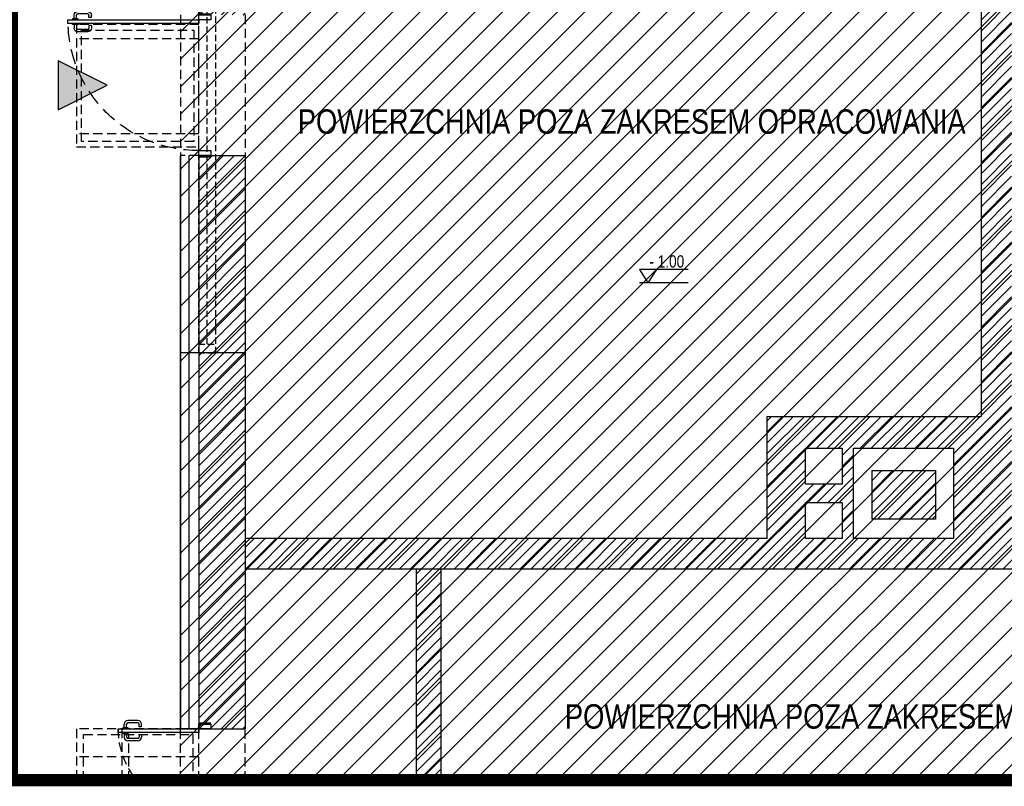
# Model space of a CAD drawing. Header units: millimetres. Extents: x 99331 to 130831, y -7610 to 25890.
# Tile 80 of 101: x 126608 to 127413, y 19850 to 20477. Entities that reach past the tile are written whole.
import ezdxf

# ---------------------------------------------------------------- set-up
doc = ezdxf.new("R2010")
doc.units = ezdxf.units.MM
doc.linetypes.add('DASHED', pattern=[0.75, 0.5, -0.25])
for name, color, linetype in [('_HSA_HATCH_WYPEŁNIENIA_PRZEGRÓD', 205, 'Continuous'), ('_HSA_OPIS', 43, 'Continuous'), ('_HSA_ZAKRES_OPRACOWANIA', 213, 'Continuous')]:
    doc.layers.add(name, color=color, linetype=linetype)
doc.layers.add('_HSA_ZAKRES_OPRACOWANIA_HATCH', color=31, linetype='Continuous', transparency=0.5)
doc.styles.add('Arial', font='Arial.ttf')
doc.styles.add('ARIAL_100', font='Arial.ttf', dxfattribs={"width": 0.8, "height": 20})
doc.linetypes.add('BATTING', pattern='A,0.00254,-2.54,[134,ltypeshp.shx,S=2.54,R=0,X=-2.54,Y=0],-5.08,[134,ltypeshp.shx,S=2.54,R=180,X=2.54,Y=0],-2.54', length=10.16254)
pattern_1 = [(45, (56000, 0), (-4.49012806, 4.49012806), [])]

# ---------------------------------------------------------------- blocks, each defined once
blk = doc.blocks.new('*U38')
for p, q in [((-1.9, 90.86), (-1.9, 99)), ((0.1, 90.86), (0.1, 99)), ((4.2, 102), (1.1, 102)), ((4.2, 100), (1.1, 100)), ((4.2, 103.25), (5, 103.25)), ((4.2, 98.75), (4.2, 103.25)), ((5, 98.75), (4.2, 98.75)), ((8.725, 103.25), (7.925, 103.25)), ((7.925, 98.75), (8.725, 98.75)), ((8.725, 98.75), (8.725, 103.25)), ((8.725, 102), (11.825, 102)), ((8.725, 100), (11.825, 100)), ((12.825, 90.86), (12.825, 99)), ((14.825, 90.86), (14.825, 99)), ((3.2, 89.86), (1.1, 89.86)), ((3.2, 87.86), (3.2, 89.86)), ((9.725, 87.86), (9.725, 89.86)), ((9.725, 89.86), (11.825, 89.86)), ((3.2, 87.86), (1.1, 87.86)), ((9.725, 87.86), (11.825, 87.86))]:
    blk.add_line(p, q)
for points in [[(5, 0), (7.925, 0), (7.925, 107), (5, 107)], [(1, 0), (1, -10), (5, -10), (5, 0)], [(112, 0), (112, -10), (116, -10), (116, 0)]]:
    blk.add_lwpolyline(points, close=True)
for points in [[(0, 0), (0, -10)], [(117, 0), (117, -10)]]:
    blk.add_lwpolyline(points)
at = {"linetype": 'DASHED', "ltscale": 25}
blk.add_arc((5, 0), 107, 0, 90, dxfattribs=at)
for centre, radius, start, end in [((1.1, 99), 3, 90, 180), ((1.1, 99), 1, 90, 180), ((11.825, 99), 3, 0, 90), ((11.825, 99), 1, 0, 90), ((1.1, 90.86), 3, 180, 270), ((1.1, 90.86), 1, 180, 270), ((11.825, 90.86), 3, 270, 0), ((11.825, 90.86), 1, 270, 0)]:
    blk.add_arc(centre, radius, start, end)
blk = doc.blocks.new('A$C181A6C00')
blk.add_hatch(color=256).paths.add_polyline_path([(50, -25), (0, 0), (50, 25)])
blk.add_lwpolyline([(50, -25), (0, 0), (50, 25), (50, -25)])
blk = doc.blocks.new('*U48')
at = {"linetype": 'ByBlock', "ltscale": 10}
for p, q in [((0, 14), (560, 14)), ((0, 0), (0, 14)), ((7, 0), (7, 14)), ((553, 14), (553, 0)), ((560, 14), (560, 0)), ((0, 0), (560, 0)), ((7, 7), (553, 7))]:
    blk.add_line(p, q, dxfattribs=at)
blk = doc.blocks.new('KOTA')
for p in [(-28, 43.4), (28, 43.4)]:
    blk.add_line(p, (0, 0))
blk.add_lwpolyline([(131.6, 43.4), (-28, 43.4)])
at = {"style": 'Arial', "width": 0.8}
blk.add_attdef('0000', (4.6, 49.9), '', height=40, dxfattribs=at)

msp = doc.modelspace()

# ---------------------------------------------------------------- hatches: boundary and pattern name
at = {"layer": '_HSA_HATCH_WYPEŁNIENIA_PRZEGRÓD'}
h = msp.add_hatch(dxfattribs=at)
h.set_pattern_fill('ANSI31', color=256, scale=2, style=0)
h.set_pattern_definition(pattern_1)
h.paths.add_polyline_path([(128343.19, 21444.24), (128313.81, 21444.24), (128313.81, 21335.52), (128343.19, 21335.52)])
h.paths.add_polyline_path([(128313.81, 21406.25), (128263.81, 21406.25), (128263.81, 21370.53), (128313.81, 21370.53)])
h.paths.add_polyline_path([(128343.19, 21160.52), (128313.81, 21160.52), (128313.81, 21085.42), (128343.19, 21085.42)])
h.paths.add_polyline_path([(128343.19, 20910.42), (128313.81, 20910.42), (128313.81, 20749.35), (128343.19, 20749.35)])
h.paths.add_polyline_path([(128313.81, 20792.64), (128278.81, 20792.64), (128278.81, 20760.64), (128313.81, 20760.64)])
h.paths.add_polyline_path([(128343.19, 20639.35), (128313.81, 20639.35), (128313.81, 20597.92), (128343.19, 20597.92)])
h.paths.add_polyline_path([(128343.19, 20422.92), (128313.81, 20422.92), (128313.81, 20380.8), (128343.19, 20380.8)])
h.paths.add_polyline_path([(128313.81, 20205.8), (128278.81, 20205.8), (128278.81, 20172.8), (128313.81, 20172.8)])
h.paths.add_polyline_path([(120845.6, 25016.02), (125067.47, 25016.02), (125067.47, 25839.79), (120845.6, 25839.79)], flags=9)
h.paths.add_polyline_path([(126952.22, 20405.4), (127041.05, 20405.4), (127041.05, 20433.52), (126952.22, 20433.52)], flags=9)
h.paths.add_polyline_path([(128343.19, 21701.88), (128313.81, 21701.88), (128313.81, 21619.24), (128343.19, 21619.24)])
at = {"layer": '_HSA_ZAKRES_OPRACOWANIA_HATCH', "linetype": 'Continuous', "lineweight": 0}
h = msp.add_hatch(dxfattribs=at)
h.set_pattern_fill('ANSI31', color=256, scale=5, style=0)
h.set_pattern_definition([(45, (3403.783, 0), (-11.2253202, 11.2253202), [])])
h.paths.add_polyline_path([(128358.19, 21738.73), (126601.39, 21738.73), (126601.39, 21360.53), (126749.33, 21360.53), (126749.33, 21395.53), (126784.33, 21395.53), (126784.33, 21411.25), (126844.33, 21411.25), (126844.33, 21402.53), (127686.81, 21402.53), (127686.81, 21701.88), (128358.19, 21701.88)])
h.paths.add_polyline_path([(126739.33, 19854.57), (128358.19, 19854.57), (128358.19, 19891.42), (127683.81, 19891.42), (127683.81, 20057.14), (127686.81, 20526.14), (127389.33, 20526.14), (127389.33, 20759.14), (126739.33, 20759.14)])
at = {"layer": '_HSA_ZAKRES_OPRACOWANIA_HATCH', "ltscale": 0.07}
h = msp.add_hatch(dxfattribs=at)
h.set_pattern_fill('ANSI31', color=256, scale=2, style=0)
h.set_pattern_definition([(45, (56933.797, 1317.1015), (-4.49012806, 4.49012806), [])])
h.paths.add_polyline_path([(126792.33, 20365.53), (126754.33, 20365.53), (126754.33, 19896.53), (126792.33, 19896.53)])
h.paths.add_polyline_path([(126792.33, 20759.14), (126754.33, 20759.14), (126754.33, 20480.53), (126792.33, 20480.53)])
h.paths.add_polyline_path([(128313.81, 19854.57), (128343.19, 19854.57), (128343.19, 19891.42), (128313.81, 19891.42)])
h = msp.add_hatch(dxfattribs=at)
h.set_pattern_fill('ANSI31', color=256, scale=2, style=0)
h.set_pattern_definition(pattern_1)
h.paths.add_polyline_path([(127371.85, 20126.04), (127371.85, 20052.14), (127289.86, 20052.14), (127289.86, 20126.04)], flags=16)
h.paths.add_polyline_path([(127356.97, 20107.83), (127356.97, 20068.13), (127305.19, 20068.13), (127305.19, 20107.83)], flags=0)
h.paths.add_polyline_path([(127280.6, 20126.04), (127280.6, 20096.7), (127250.68, 20096.7), (127250.68, 20126.04)], flags=16)
h.paths.add_polyline_path([(127280.6, 20081.74), (127280.6, 20052.4), (127250.68, 20052.4), (127250.68, 20081.74)], flags=16)
h.paths.add_polyline_path([(127683.81, 20027.14), (127683.81, 20052.14), (127641.81, 20052.14), (127641.81, 20027.14)])
h.paths.add_polyline_path([(127419.33, 20526.14), (127394.33, 20526.14), (127394.33, 20152.14), (127219.33, 20152.14), (127219.33, 20052.14), (126792.33, 20052.14), (126792.33, 20027.14), (127541.81, 20027.14), (127541.81, 20052.14), (127419.33, 20052.14)])
h = msp.add_hatch(dxfattribs=at)
h.set_pattern_fill('ANSI31', color=256, scale=2, style=0)
h.set_pattern_definition(pattern_1)
h.paths.add_polyline_path([(126932.33, 19854.57), (126952.33, 19854.57), (126952.33, 20027.14), (126932.33, 20027.14)])

# ---------------------------------------------------------------- linework, layer by layer
at = {"layer": '_HSA_ZAKRES_OPRACOWANIA', "linetype": 'DASHED', "ltscale": 60, "const_width": 10}
msp.add_lwpolyline([(128440.02, 19891.42), (128440.02, 19854.57), (126601.39, 19854.57), (126601.39, 21738.73), (128440.02, 21738.73), (128440.02, 21701.88)], dxfattribs=at)
at = {"layer": '_HSA_ZAKRES_OPRACOWANIA_HATCH'}
for p, q in [((127394.33, 20526.14), (127394.33, 20152.14)), ((126739.33, 19896.53), (126739.33, 20365.53)), ((126739.33, 20365.53), (126739.33, 19896.53)), ((126754.33, 20365.53), (126754.33, 19896.53)), ((126754.33, 20365.53), (126792.33, 20365.53)), ((126792.33, 20365.53), (126792.33, 19896.53)), ((127154.67, 20261.45), (127114.77, 20261.45)), ((126754.33, 20204.14), (126739.33, 20204.14)), ((126792.33, 20204.14), (126754.33, 20204.14)), ((127219.33, 20052.14), (127219.33, 20152.14)), ((127219.33, 20152.14), (127394.33, 20152.14)), ((127219.33, 20052.14), (126792.33, 20052.14)), ((127541.81, 20027.14), (126792.33, 20027.14)), ((126932.33, 19854.57), (126932.33, 20027.14)), ((126952.33, 20027.14), (126952.33, 19854.57)), ((126692.08, 19897.33), (126692.08, 19896.53)), ((126696.58, 19897.33), (126692.08, 19897.33)), ((126693.33, 19897.33), (126693.33, 19900.43)), ((126695.33, 19897.33), (126695.33, 19900.43)), ((126704.47, 19903.43), (126696.33, 19903.43)), ((126704.47, 19901.43), (126696.33, 19901.43)), ((126696.58, 19896.53), (126696.58, 19897.33)), ((126705.47, 19898.33), (126705.47, 19900.43)), ((126707.47, 19898.33), (126705.47, 19898.33)), ((126707.47, 19898.33), (126707.47, 19900.43)), ((126754.33, 19896.53), (126739.33, 19896.53)), ((126754.33, 19896.53), (126792.33, 19896.53)), ((126692.08, 19892.8), (126692.08, 19893.6)), ((126696.58, 19892.8), (126692.08, 19892.8)), ((126693.33, 19892.8), (126693.33, 19889.7)), ((126695.33, 19892.8), (126695.33, 19889.7)), ((126704.47, 19888.7), (126696.33, 19888.7)), ((126696.58, 19893.6), (126696.58, 19892.8)), ((126707.47, 19891.8), (126705.47, 19891.8)), ((126705.47, 19891.8), (126705.47, 19889.7)), ((126707.47, 19891.8), (126707.47, 19889.7)), ((126704.47, 19886.7), (126696.33, 19886.7))]:
    msp.add_line(p, q, dxfattribs=at)
at = {"layer": '_HSA_ZAKRES_OPRACOWANIA_HATCH', "linetype": 'DASHED', "ltscale": 15}
for p, q in [((126739.33, 20480.53), (126739.33, 20365.53)), ((126792.33, 20480.53), (126792.33, 20365.53)), ((126754.33, 20461.11), (126654.33, 20461.11)), ((126754.33, 20383.21), (126654.33, 20383.21)), ((126754.33, 20365.53), (126739.33, 20365.53)), ((126754.33, 19896.53), (126654.33, 19896.53)), ((126654.33, 19896.53), (126654.33, 19854.57)), ((126691.33, 19896.53), (126691.33, 19854.57)), ((126739.33, 19854.57), (126739.33, 19896.53)), ((126754.33, 19854.57), (126754.33, 19896.53)), ((126792.33, 19854.57), (126792.33, 19896.53)), ((126660.14, 19891.89), (126749.37, 19891.89)), ((126660.14, 19854.57), (126660.14, 19891.89)), ((126697.14, 19854.57), (126697.14, 19891.89)), ((126749.37, 19891.89), (126749.37, 19854.57)), ((126754.33, 19873.67), (126654.33, 19873.67))]:
    msp.add_line(p, q, dxfattribs=at)
at = {"layer": '_HSA_ZAKRES_OPRACOWANIA_HATCH', "linetype": 'BATTING', "ltscale": 0.6}
msp.add_line((126746.33, 20365.53), (126746.33, 19896.53), dxfattribs=at)
at = {"layer": '_HSA_ZAKRES_OPRACOWANIA_HATCH', "linetype": 'DASHED', "ltscale": 15}
for points in [[(126654.33, 20372.79), (126754.33, 20372.79), (126754.33, 20472.79), (126654.33, 20472.79)], [(126658.53, 20468.21), (126750.2, 20468.21), (126750.2, 20376.98), (126658.53, 20376.98)]]:
    msp.add_lwpolyline(points, close=True, dxfattribs=at)
at = {"layer": '_HSA_ZAKRES_OPRACOWANIA_HATCH'}
for points in [[(127280.6, 20096.7), (127250.68, 20096.7), (127250.68, 20126.04), (127280.6, 20126.04)], [(127289.86, 20126.04), (127371.85, 20126.04), (127371.85, 20052.14), (127289.86, 20052.14)], [(127305.19, 20107.83), (127356.97, 20107.83), (127356.97, 20068.13), (127305.19, 20068.13)], [(127280.6, 20052.4), (127250.68, 20052.4), (127250.68, 20081.74), (127280.6, 20081.74)], [(126754.33, 19896.53), (126754.33, 19893.6), (126688.33, 19893.6), (126688.33, 19896.53)], [(126754.33, 19900.53), (126764.33, 19900.53), (126764.33, 19896.53), (126754.33, 19896.53)]]:
    msp.add_lwpolyline(points, close=True, dxfattribs=at)
msp.add_lwpolyline([(126754.33, 19901.53), (126764.33, 19901.53)], dxfattribs=at)
at = {"layer": '_HSA_ZAKRES_OPRACOWANIA_HATCH', "linetype": 'DASHED', "ltscale": 15}
msp.add_arc((126754.33, 19896.53), 66, 180, 219.47447, dxfattribs=at)
at = {"layer": '_HSA_ZAKRES_OPRACOWANIA_HATCH'}
for centre, radius, start, end in [((126696.33, 19900.43), 3, 90, 180), ((126696.33, 19900.43), 1, 90, 180), ((126704.47, 19900.43), 3, 0, 90), ((126704.47, 19900.43), 1, 0, 90), ((126696.33, 19889.7), 3, 180, 270), ((126696.33, 19889.7), 1, 180, 270), ((126704.47, 19889.7), 3, 270, 0), ((126704.47, 19889.7), 1, 270, 0)]:
    msp.add_arc(centre, radius, start, end, dxfattribs=at)

# ---------------------------------------------------------------- block references
at = {"layer": '_HSA_ZAKRES_OPRACOWANIA_HATCH', "linetype": 'DASHED', "ltscale": 15, "xscale": -1}
for name, p, rotation in [('*U48', (126754.33, 20204.14), 270), ('*U38', (126754.33, 20481.53), 90)]:
    msp.add_blockref(name, p, dxfattribs=dict(at, rotation=rotation))
at = {"layer": '_HSA_ZAKRES_OPRACOWANIA_HATCH', "linetype": 'DASHED', "ltscale": 15, "xscale": -0.8, "yscale": 0.8, "zscale": 0.8}
msp.add_blockref('A$C181A6C00', (126679.33, 20423.03), dxfattribs=at)
at = {"layer": '_HSA_ZAKRES_OPRACOWANIA_HATCH', "xscale": 0.25, "yscale": 0.25, "zscale": 0.25}
msp.add_blockref('KOTA', (127121.77, 20261.45), dxfattribs=at).add_auto_attribs({'0000': '- 1.00'})

# ---------------------------------------------------------------- texts
at = {"layer": '_HSA_OPIS', "char_height": 20, "attachment_point": 1, "style": 'ARIAL_100'}
for insert in [(126821.34, 20403.32), (127039.85, 19916.73)]:
    msp.add_mtext_dynamic_manual_height_columns('\\pxqc;POWIERZCHNIA POZA ZAKRESEM OPRACOWANIA', width=574.3203, gutter_width=2250.21, heights=[0], dxfattribs=dict(at, insert=insert))

doc.saveas('drawing.dxf')
